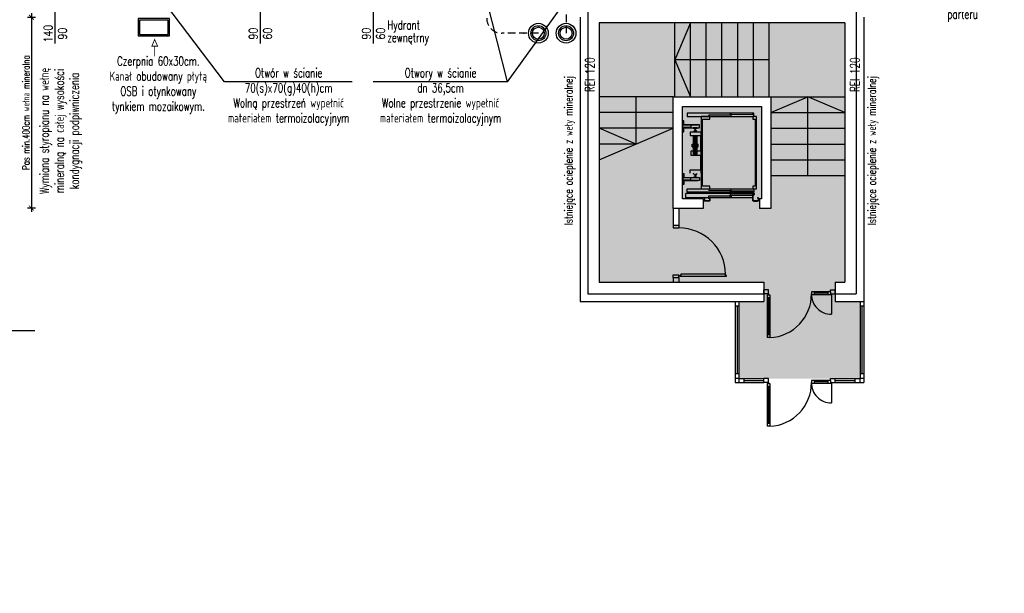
# Model space of a CAD drawing. Header units: millimetres. Extents: x 31969 to 285678, y -69766 to -1123.
# Tile 163 of 176: x 182575 to 184639, y -11883 to -10680. Entities that reach past the tile are written whole.
import ezdxf
from ezdxf.enums import TextEntityAlignment as Align
from ezdxf.lldxf.tags import DXFTag

# ---------------------------------------------------------------- set-up
doc = ezdxf.new("R2010")
doc.units = ezdxf.units.MM
doc.linetypes.add('KRE_16_8', pattern=[24, 16, -8])
for name, color, linetype in [('a- wentylacja Łukasza 2', 118, 'Continuous'), ('a-biblioteka', 251, 'Continuous'), ('a-izolacja 1', 3, 'Continuous'), ('a-opis 1', 3, 'Continuous'), ('a-opis 3', 15, 'Continuous'), ('a-opis stolarki 1', 3, 'Continuous'), ('a-przekrój 1', 3, 'Continuous'), ('a-schody', 3, 'Continuous'), ('a-stolarka drzwiowa', 3, 'Continuous'), ('a-szkło', 4, 'Continuous'), ('a-szraf', 252, 'Continuous'), ('a-wymiary', 11, 'Continuous'), ('a-ściany istniejące murowane', 6, 'Continuous')]:
    doc.layers.add(name, color=color, linetype=linetype)
doc.styles.add('MAREK', font='simplex.shx')
doc.styles.add('RS01507', font='romans.shx', dxfattribs={"width": 0.7, "height": 0.15})
doc.styles.add('WYMIAR', font='romans.shx', dxfattribs={"width": 0.8})
tags = doc.linetypes.add('DASHED', pattern=[0.75, 0.5, -0.25]).pattern_tags.tags
tags[6:7] = [DXFTag(74, 4), DXFTag(75, 0), DXFTag(340, '0'), DXFTag(46, 1.0), DXFTag(50, 0.0), DXFTag(44, 0.0), DXFTag(45, 0.0)]
tags[4:5] = [DXFTag(74, 4), DXFTag(75, 0), DXFTag(340, '0'), DXFTag(46, 1.0), DXFTag(50, 0.0), DXFTag(44, 0.0), DXFTag(45, 0.0)]
doc.dimstyles.new('MAREK', dxfattribs={"dimscale": 0.85, "dimtxt": 17, "dimasz": 12, "dimexe": 10, "dimexo": 0.625, "dimgap": 5, "dimtad": 1, "dimdec": 1, "dimdsep": 46, "dimtxsty": 'MAREK', "dimblk1": 'ARCHTICK', "dimblk2": 'ARCHTICK', "dimsah": 1, "dimcen": 2.5, "dimdle": 10, "dimadec": 0, "dimazin": 0, "dimtfac": 1, "dimtdec": 1, "dimtmove": 1, "dimatfit": 3, "dimldrblk": 'ARCHTICK', "dimfxl": 10, "dimfxlon": 1, "dimtolj": 1, "dimtzin": 0, "dimarcsym": 0})

# ---------------------------------------------------------------- blocks, each defined once
blk = doc.blocks.new('_ARCHTICK')
at = {"color": 0, "linetype": 'ByBlock', "const_width": 0.15}
blk.add_lwpolyline([(-0.5, -0.5), (0.5, 0.5)], dxfattribs=at)
blk = doc.blocks.new('*D839')
at = {"layer": 'a-wymiary', "color": 0, "lineweight": -2, "ltscale": 100}
for p, q in [((182599.8, -10666.6), (182599.8, -11083.6)), ((182591.3, -10675.1), (182608.3, -10675.1)), ((182591.3, -11075.1), (182608.3, -11075.1))]:
    blk.add_line(p, q, dxfattribs=at)
at = {"layer": 'DEFPOINTS', "color": 0, "ltscale": 100}
for p in [(182579.8, -10675.1), (182579.8, -11075.1), (182599.8, -11075.1)]:
    blk.add_point(p, dxfattribs=at)
at = {"layer": 'a-wymiary', "color": 0, "lineweight": -2, "ltscale": 100, "xscale": 10.2, "yscale": 10.2, "zscale": 10.2}
for p, rotation in [((182599.8, -10675.1), 90), ((182599.8, -11075.1), 270)]:
    blk.add_blockref('_ARCHTICK', p, dxfattribs=dict(at, rotation=rotation))
at = {"layer": 'a-wymiary', "color": 0, "ltscale": 100, "insert": (182588.3, -10875.1), "char_height": 14.45, "attachment_point": 5, "rotation": 90, "style": 'MAREK'}
blk.add_mtext('\\A1;{\\W0.75;Pas min.400cm wełna mineralna}', dxfattribs=at)

msp = doc.modelspace()

# ---------------------------------------------------------------- hatches: boundary and pattern name
at = {"layer": 'a-szraf', "ltscale": 30}
h = msp.add_hatch(dxfattribs=at)
h.set_pattern_fill('DOTS', color=256, scale=3)
h.set_pattern_definition([(0, (40748.734, -3342.232), (2.38125, 4.7625), [0, -4.7625])])
h.paths.add_polyline_path([(184336.81, -11271.1), (184082.81, -11271.1), (184082.81, -11433.1), (184336.81, -11433.1)])
h.paths.add_polyline_path([(184284.81, -11231.1), (184134.81, -11231.1), (184134.81, -11271.1), (184284.81, -11271.1)])
h.paths.add_polyline_path([(184304.81, -10842.1), (184149.81, -10842.1), (184149.81, -11231.1), (184284.81, -11231.1), (184304.81, -11231.1)])
h.paths.add_polyline_path([(184125.81, -11056.1), (184007.81, -11056.1), (184007.81, -11076.1), (184125.81, -11076.1)])
h.paths.add_polyline_path([(184129.81, -10862.1), (183964.81, -10862.1), (183964.81, -11056.1), (184129.81, -11056.1)])
h.paths.add_polyline_path([(183944.81, -10842.1), (183789.81, -10842.1), (183789.81, -11076.1), (183944.81, -11076.1)])
h.paths.add_polyline_path([(184304.81, -10687.1), (183789.81, -10687.1), (183789.81, -10842.1), (183944.81, -10842.1), (184304.81, -10842.1)])
h.paths.add_polyline_path([(183956.81, -11076.1), (183956.81, -11111.1), (183944.81, -11111.1), (183944.81, -11076.1), (183789.81, -11076.1), (183789.81, -11231.1), (184149.81, -11231.1), (184149.81, -11076.1)])

# ---------------------------------------------------------------- linework, layer by layer
at = {"layer": 'a- wentylacja Łukasza 2', "linetype": 'KRE_16_8'}
for p, q in [((183720.51, -10357.6), (183720.51, -10708.6)), ((183662.44, -10708.6), (183585.94, -10708.6))]:
    msp.add_line(p, q, dxfattribs=at)
at = {"layer": 'a- wentylacja Łukasza 2', "ltscale": 0.5, "const_width": 1.74}
msp.add_lwpolyline([(182858.18, -10756.82), (182858.18, -10735.88), (182864.34, -10735.88), (182858.18, -10721.79), (182852.21, -10735.88), (182858.18, -10735.88)], dxfattribs=at)
at = {"layer": 'a- wentylacja Łukasza 2'}
for centre, radius in [((183662.44, -10708.6), 20.75), ((183720.51, -10708.6), 20.75), ((183662.44, -10708.6), 15.75), ((183662.44, -10708.6), 12.5), ((183720.51, -10708.6), 15.75), ((183720.51, -10708.6), 12.5)]:
    msp.add_circle(centre, radius, dxfattribs=at)
at = {"layer": 'a- wentylacja Łukasza 2', "linetype": 'KRE_16_8'}
msp.add_arc((183585.64, -10677.11), 31.5, 180, 270.54335, dxfattribs=at)
msp.add_point((183632, -10708.6), dxfattribs=at)
at = {"layer": 'a-biblioteka'}
for p, q in [((184114.31, -10876.1), (183974.31, -10876.1)), ((183974.31, -10876.1), (183974.31, -10883.1)), ((184114.31, -10883.1), (184114.31, -10876.1)), ((183964.81, -10892.27), (183965.31, -10892.27)), ((183965.31, -10915.27), (183965.31, -10892.27)), ((183967.41, -10892.27), (183965.31, -10892.27)), ((183967.41, -10900.67), (183967.41, -10892.27)), ((183974.31, -10883.1), (184114.31, -10883.1)), ((183964.81, -10915.27), (183965.31, -10915.27)), ((183965.31, -10915.27), (183967.41, -10915.27)), ((183967.41, -10915.27), (183967.41, -10906.87)), ((184000.31, -10900.67), (183982.31, -10900.67)), ((183982.31, -10900.67), (183982.31, -10907.27)), ((183982.31, -10906.87), (184000.31, -10906.87)), ((183982.31, -10907.27), (183991.31, -10907.27)), ((183989.51, -10912.05), (183987.31, -10916.05)), ((183990.85, -10912.05), (183989.51, -10912.05)), ((183991.31, -10907.27), (184000.31, -10907.27)), ((183991.75, -10912.05), (183993.11, -10912.05)), ((183993.11, -10912.05), (183995.31, -10916.05)), ((184000.31, -10907.27), (184000.31, -10900.67)), ((183964.81, -11002.92), (183965.31, -11002.92)), ((183965.31, -11002.92), (183965.31, -11025.92)), ((183965.31, -11002.92), (183967.41, -11002.92)), ((183967.41, -11002.92), (183967.41, -11011.32)), ((183967.41, -11017.52), (183967.41, -11025.92)), ((183982.31, -11017.52), (183982.31, -11010.92)), ((183982.31, -11010.92), (183991.31, -11010.92)), ((183982.31, -11011.32), (184000.31, -11011.32)), ((184000.31, -11017.52), (183982.31, -11017.52)), ((183989.51, -11006.15), (183987.31, -11002.15)), ((183990.85, -11006.15), (183989.51, -11006.15)), ((183991.31, -11010.92), (184000.31, -11010.92)), ((183991.75, -11006.15), (183993.11, -11006.15)), ((183993.11, -11006.15), (183995.31, -11002.15)), ((184000.31, -11010.92), (184000.31, -11017.52)), ((183964.81, -11025.92), (183965.31, -11025.92)), ((183967.41, -11025.92), (183965.31, -11025.92)), ((183974.31, -11042.1), (183974.31, -11035.1)), ((183974.31, -11035.1), (184114.31, -11035.1)), ((184114.31, -11035.1), (184114.31, -11042.1)), ((184115.23, -11045.1), (183971.81, -11045.1)), ((183971.81, -11054.1), (183971.81, -11045.1)), ((184111.81, -11054.1), (183971.81, -11054.1)), ((184114.31, -11042.1), (183974.31, -11042.1)), ((184019.97, -11053.46), (184019.97, -11049.89)), ((184066.59, -11053.46), (184019.97, -11053.46)), ((184064.97, -11048.96), (184064.97, -11045.39)), ((184111.59, -11048.96), (184064.97, -11048.96)), ((184066.59, -11049.89), (184066.59, -11053.46)), ((184111.59, -11045.39), (184111.59, -11048.96))]:
    msp.add_line(p, q, dxfattribs=at)
at = {"layer": 'a-biblioteka', "linetype": 'Continuous', "lineweight": 15}
for p, q in [((184065.05, -10877.3), (184065.05, -10876.32)), ((184065.05, -10876.32), (184111.61, -10876.32)), ((184111.81, -10876.1), (184108.91, -10876.1)), ((184108.91, -10876.1), (184108.91, -10876.22)), ((184108.91, -10876.22), (184111.69, -10876.22)), ((184111.61, -10876.32), (184111.61, -10877.48)), ((184111.69, -10876.22), (184111.69, -10878.98)), ((184111.81, -10876.1), (184111.78, -10876.1)), ((184111.81, -10879.1), (184111.81, -10876.1)), ((184111.81, -10876.1), (184111.81, -10879.1)), ((184019.81, -10882.6), (184019.81, -10880.9)), ((184019.81, -10880.9), (184021.01, -10880.9)), ((184066.81, -10882.6), (184019.81, -10882.6)), ((184021.01, -10881.02), (184019.93, -10881.02)), ((184019.93, -10881.02), (184019.93, -10882.48)), ((184019.93, -10882.48), (184066.69, -10882.48)), ((184066.61, -10879.82), (184020.05, -10879.82)), ((184020.05, -10879.82), (184020.05, -10880.8)), ((184020.05, -10880.8), (184021.44, -10880.8)), ((184020.05, -10881.12), (184020.05, -10882.42)), ((184021.44, -10881.12), (184020.05, -10881.12)), ((184020.05, -10882.42), (184066.61, -10882.42)), ((184021.01, -10880.9), (184021.01, -10881.02)), ((184021.44, -10880.8), (184021.44, -10881.12)), ((184063.91, -10879.72), (184063.91, -10879.6)), ((184063.91, -10879.6), (184066.81, -10879.6)), ((184066.69, -10879.72), (184063.91, -10879.72)), ((184066.01, -10877.4), (184064.81, -10877.4)), ((184064.81, -10877.4), (184064.81, -10879.1)), ((184064.81, -10879.1), (184111.81, -10879.1)), ((184064.93, -10878.98), (184064.93, -10877.52)), ((184064.93, -10877.52), (184066.01, -10877.52)), ((184111.69, -10878.98), (184064.93, -10878.98)), ((184066.44, -10877.3), (184065.05, -10877.3)), ((184065.05, -10877.62), (184066.44, -10877.62)), ((184065.05, -10878.92), (184065.05, -10877.62)), ((184111.61, -10878.92), (184065.05, -10878.92)), ((184065.92, -10880.98), (184066.61, -10880.98)), ((184065.92, -10881.46), (184065.92, -10880.98)), ((184066.61, -10881.46), (184065.92, -10881.46)), ((184066.01, -10877.52), (184066.01, -10877.4)), ((184066.44, -10877.62), (184066.44, -10877.3)), ((184066.61, -10880.98), (184066.61, -10879.82)), ((184066.61, -10882.42), (184066.61, -10881.46)), ((184066.69, -10882.48), (184066.69, -10879.72)), ((184066.78, -10879.6), (184066.81, -10879.6)), ((184066.81, -10882.6), (184066.81, -10879.6)), ((184066.81, -10879.6), (184066.81, -10882.6)), ((184110.92, -10877.48), (184110.92, -10877.96)), ((184111.61, -10877.48), (184110.92, -10877.48)), ((184110.92, -10877.96), (184111.61, -10877.96)), ((184111.61, -10877.96), (184111.61, -10878.92)), ((184066.81, -11035.6), (184019.81, -11035.6)), ((184019.81, -11035.6), (184019.81, -11037.3)), ((184019.81, -11037.3), (184021.01, -11037.3)), ((184019.93, -11037.18), (184019.93, -11035.72)), ((184019.93, -11035.72), (184066.69, -11035.72)), ((184021.01, -11037.18), (184019.93, -11037.18)), ((184020.05, -11035.77), (184066.61, -11035.77)), ((184020.05, -11037.08), (184020.05, -11035.77)), ((184021.44, -11037.08), (184020.05, -11037.08)), ((184020.05, -11037.4), (184021.44, -11037.4)), ((184020.05, -11038.38), (184020.05, -11037.4)), ((184066.61, -11038.38), (184020.05, -11038.38)), ((184021.01, -11037.3), (184021.01, -11037.18)), ((184021.44, -11037.4), (184021.44, -11037.08)), ((184066.69, -11038.48), (184063.91, -11038.48)), ((184063.91, -11038.48), (184063.91, -11038.6)), ((184063.91, -11038.6), (184066.81, -11038.6)), ((184064.81, -11040.8), (184064.81, -11039.1)), ((184064.81, -11039.1), (184111.81, -11039.1)), ((184066.01, -11040.8), (184064.81, -11040.8)), ((184111.69, -11039.22), (184064.93, -11039.22)), ((184064.93, -11039.22), (184064.93, -11040.68)), ((184064.93, -11040.68), (184066.01, -11040.68)), ((184065.05, -11039.27), (184065.05, -11040.58)), ((184111.61, -11039.27), (184065.05, -11039.27)), ((184065.05, -11040.58), (184066.44, -11040.58)), ((184065.05, -11040.9), (184065.05, -11041.88)), ((184066.44, -11040.9), (184065.05, -11040.9)), ((184065.92, -11036.73), (184065.92, -11037.22)), ((184066.61, -11036.73), (184065.92, -11036.73)), ((184065.92, -11037.22), (184066.61, -11037.22)), ((184066.01, -11040.68), (184066.01, -11040.8)), ((184066.44, -11040.58), (184066.44, -11040.9)), ((184066.61, -11035.77), (184066.61, -11036.73)), ((184066.61, -11037.22), (184066.61, -11038.38)), ((184066.69, -11035.72), (184066.69, -11038.48)), ((184066.78, -11038.6), (184066.81, -11038.6)), ((184066.81, -11035.6), (184066.81, -11038.6)), ((184066.81, -11038.6), (184066.81, -11035.6)), ((184110.92, -11040.23), (184111.61, -11040.23)), ((184110.92, -11040.72), (184110.92, -11040.23)), ((184111.61, -11040.72), (184110.92, -11040.72)), ((184111.61, -11040.23), (184111.61, -11039.27)), ((184111.61, -11041.88), (184111.61, -11040.72)), ((184111.69, -11041.98), (184111.69, -11039.22)), ((184111.81, -11039.1), (184111.81, -11042.1)), ((184111.81, -11042.1), (184111.81, -11039.1)), ((184021.81, -11054.1), (184009.81, -11054.1)), ((184017.91, -11054.74), (184017.91, -11053.65)), ((184017.96, -11053.56), (184019.7, -11052.55)), ((184018.01, -11053.64), (184019.75, -11052.64)), ((184018.01, -11054.74), (184018.01, -11053.65)), ((184019.81, -11054.75), (184018.02, -11054.75)), ((184019.81, -11054.85), (184018.02, -11054.85)), ((184019.71, -11051.45), (184019.81, -11051.45)), ((184019.71, -11052.54), (184019.71, -11051.45)), ((184019.81, -11053.48), (184019.81, -11049.72)), ((184019.81, -11054.75), (184019.81, -11054.85)), ((184019.93, -11049.6), (184022.31, -11049.6)), ((184019.93, -11049.72), (184022.31, -11049.72)), ((184019.93, -11053.48), (184019.93, -11049.72)), ((184066.69, -11053.48), (184019.93, -11053.48)), ((184066.68, -11053.6), (184019.93, -11053.6)), ((184066.59, -11049.89), (184019.97, -11049.89)), ((184022.31, -11049.6), (184022.31, -11049.72)), ((184062.91, -11050.24), (184062.91, -11049.15)), ((184062.96, -11049.06), (184064.7, -11048.05)), ((184063.01, -11049.14), (184064.75, -11048.14)), ((184063.01, -11050.24), (184063.01, -11049.15)), ((184064.81, -11050.25), (184063.02, -11050.25)), ((184064.81, -11050.35), (184063.02, -11050.35)), ((184064.31, -11049.6), (184066.68, -11049.6)), ((184064.31, -11049.72), (184064.31, -11049.6)), ((184064.31, -11049.72), (184066.68, -11049.72)), ((184064.71, -11046.95), (184064.81, -11046.95)), ((184064.71, -11048.04), (184064.71, -11046.95)), ((184064.81, -11048.98), (184064.81, -11045.22)), ((184064.81, -11050.25), (184064.81, -11050.35)), ((184064.93, -11045.1), (184067.31, -11045.1)), ((184064.93, -11045.22), (184067.31, -11045.22)), ((184064.93, -11048.98), (184064.93, -11045.22)), ((184111.69, -11048.98), (184064.93, -11048.98)), ((184111.68, -11049.1), (184064.93, -11049.1)), ((184111.59, -11045.39), (184064.97, -11045.39)), ((184065.05, -11041.88), (184111.61, -11041.88)), ((184066.69, -11049.72), (184066.69, -11053.48)), ((184066.81, -11051.68), (184066.81, -11049.72)), ((184066.81, -11049.72), (184066.81, -11053.48)), ((184067.31, -11045.1), (184067.31, -11045.22)), ((184108.91, -11041.98), (184111.69, -11041.98)), ((184108.91, -11042.1), (184108.91, -11041.98)), ((184111.81, -11042.1), (184108.91, -11042.1)), ((184109.31, -11045.1), (184111.68, -11045.1)), ((184109.31, -11045.22), (184109.31, -11045.1)), ((184109.31, -11045.22), (184111.68, -11045.22)), ((184111.69, -11045.22), (184111.69, -11048.98)), ((184111.81, -11042.1), (184111.78, -11042.1)), ((184111.81, -11047.18), (184111.81, -11045.22)), ((184111.81, -11045.22), (184111.81, -11048.98))]:
    msp.add_line(p, q, dxfattribs=at)
at = {"layer": 'a-biblioteka', "ltscale": 100}
for p, q in [((183965.31, -10900.67), (183996.78, -10900.67)), ((183982.31, -10901.07), (183965.31, -10901.07)), ((183982.31, -10906.47), (183965.31, -10906.47)), ((183965.31, -10906.87), (183996.78, -10906.87)), ((183980.3, -10916.05), (183980.3, -10922.95)), ((184003.81, -10916.05), (183980.3, -10916.05)), ((184003.81, -11002.15), (184003.81, -10916.05)), ((183980.3, -10922.95), (184003.81, -10922.95)), ((183987.46, -10962.6), (183987.46, -10925.6)), ((183987.46, -10925.6), (183988.16, -10925.6)), ((183987.46, -10927.6), (183989.31, -10927.6)), ((183988.34, -10925.87), (183988.16, -10925.6)), ((183989.17, -10925.87), (183989.36, -10925.6)), ((183989.36, -10925.6), (183989.86, -10925.6)), ((183990.04, -10925.87), (183989.86, -10925.6)), ((183990.31, -10959.6), (183990.31, -10928.6)), ((183990.87, -10925.87), (183991.06, -10925.6)), ((183991.06, -10925.6), (183991.56, -10925.6)), ((183991.74, -10925.87), (183991.56, -10925.6)), ((183992.31, -10959.6), (183992.31, -10928.6)), ((183992.57, -10925.87), (183992.76, -10925.6)), ((183992.76, -10925.6), (183993.26, -10925.6)), ((183993.44, -10925.87), (183993.26, -10925.6)), ((183993.31, -10927.6), (183995.16, -10927.6)), ((183994.27, -10925.87), (183994.46, -10925.6)), ((183994.46, -10925.6), (183995.16, -10925.6)), ((183995.16, -10962.6), (183995.16, -10925.6)), ((184002.3, -10922.95), (184002.3, -10955.65)), ((183982.65, -10955.65), (183983.77, -10955.65)), ((183982.65, -10956.15), (183982.65, -10955.65)), ((183982.65, -10956.76), (183982.65, -10956.16)), ((183982.65, -10963.83), (183982.65, -10956.76)), ((183983.77, -10955.65), (183987.46, -10955.65)), ((183985.01, -10942.26), (183985.01, -10941.6)), ((183985.01, -10941.6), (183985.51, -10941.6)), ((183985.01, -10945.93), (183985.01, -10942.26)), ((183985.01, -10946.6), (183985.01, -10945.93)), ((183985.01, -10946.6), (183985.51, -10946.6)), ((183985.51, -10941.6), (183985.91, -10941.6)), ((183985.51, -10941.6), (183986.46, -10941.6)), ((183985.51, -10946.6), (183985.91, -10946.6)), ((183985.51, -10946.6), (183986.46, -10946.6)), ((183986.46, -10947.9), (183986.46, -10940.3)), ((183986.46, -10940.3), (183989.31, -10940.3)), ((183986.46, -10947.9), (183989.31, -10947.9)), ((183993.31, -10940.3), (183996.16, -10940.3)), ((183993.31, -10947.9), (183995.16, -10947.9)), ((183995.16, -10947.9), (183995.41, -10947.9)), ((183995.16, -10955.65), (184003.81, -10955.65)), ((183995.41, -10947.9), (183996.16, -10947.9)), ((183996.16, -10947.9), (183996.16, -10940.3)), ((183996.16, -10941.6), (183997.11, -10941.6)), ((183996.16, -10946.6), (183997.11, -10946.6)), ((183996.71, -10941.6), (183997.11, -10941.6)), ((183996.71, -10946.6), (183997.11, -10946.6)), ((183997.11, -10941.6), (183997.61, -10941.6)), ((183997.11, -10946.6), (183997.61, -10946.6)), ((183997.61, -10942.26), (183997.61, -10941.6)), ((183997.61, -10946.6), (183997.61, -10942.26)), ((183982.65, -10964.44), (183982.65, -10963.83)), ((183982.65, -10964.95), (183982.65, -10964.45)), ((183983.77, -10964.95), (183982.65, -10964.95)), ((184003.81, -10964.95), (183983.77, -10964.95)), ((183987.46, -10960.6), (183989.31, -10960.6)), ((183987.46, -10962.6), (183988.16, -10962.6)), ((183988.34, -10962.32), (183988.16, -10962.6)), ((183989.17, -10962.32), (183989.36, -10962.6)), ((183989.36, -10962.6), (183989.86, -10962.6)), ((183990.04, -10962.32), (183989.86, -10962.6)), ((183990.87, -10962.32), (183991.06, -10962.6)), ((183991.06, -10962.6), (183991.56, -10962.6)), ((183991.74, -10962.32), (183991.56, -10962.6)), ((183992.57, -10962.32), (183992.76, -10962.6)), ((183992.76, -10962.6), (183993.26, -10962.6)), ((183993.44, -10962.32), (183993.26, -10962.6)), ((183993.31, -10960.6), (183995.16, -10960.6)), ((183994.27, -10962.32), (183994.46, -10962.6)), ((183994.46, -10962.6), (183995.16, -10962.6)), ((184002.3, -10964.95), (184002.3, -10995.25)), ((183980.3, -11002.15), (183980.3, -10995.25)), ((183980.3, -10995.25), (184003.81, -10995.25)), ((183965.31, -11011.32), (183996.78, -11011.32)), ((183982.31, -11011.72), (183965.31, -11011.72)), ((183982.31, -11017.12), (183965.31, -11017.12)), ((183965.31, -11017.52), (183996.78, -11017.52))]:
    msp.add_line(p, q, dxfattribs=at)
at = {"layer": 'a-biblioteka', "linetype": 'Continuous', "lineweight": 30, "flags": 128}
for points in [[(184021.81, -10883.1), (184003.81, -10883.1), (184003.81, -11035.1), (184021.81, -11035.1), (184021.81, -11029.1), (184006.81, -11029.1), (184006.81, -10889.1), (184021.81, -10889.1)], [(184119.81, -10883.1), (184111.81, -10883.1), (184111.81, -10889.1), (184116.81, -10889.1), (184116.81, -11029.1), (184111.81, -11029.1), (184111.81, -11035.1), (184119.81, -11035.1)]]:
    msp.add_lwpolyline(points, close=True, dxfattribs=at)
at = {"layer": 'a-biblioteka', "ltscale": 100}
for points in [[(183987.46, -10907.89), (183990.64, -10908.08, -0.396768), (183990.93, -10908.38), (183990.93, -10911.48), (183990.85, -10911.56), (183990.85, -10914.1), (183991.3, -10914.1), (183991.75, -10914.1), (183991.75, -10911.56), (183991.68, -10911.48), (183991.68, -10908.38, -0.396768), (183991.96, -10908.08), (183995.14, -10907.89, 0.396768), (183995.43, -10907.59), (183995.43, -10907.27), (183987.18, -10907.27), (183987.18, -10907.59, 0.396768)], [(183987.46, -11010.3), (183990.64, -11010.11, 0.396768), (183990.93, -11009.81), (183990.93, -11006.71), (183990.85, -11006.64), (183990.85, -11004.1), (183991.3, -11004.1), (183991.75, -11004.1), (183991.75, -11006.64), (183991.68, -11006.71), (183991.68, -11009.81, 0.396768), (183991.96, -11010.11), (183995.14, -11010.3, -0.396768), (183995.43, -11010.6), (183995.43, -11010.92), (183987.18, -11010.92), (183987.18, -11010.6, -0.396768)]]:
    msp.add_lwpolyline(points, format="xyb", close=True, dxfattribs=at)
at = {"layer": 'a-biblioteka', "flags": 128}
for points in [[(184011.81, -11056.1), (184009.81, -11056.1), (184009.81, -11060.1), (184021.81, -11060.1), (184021.81, -11054.1), (184018.81, -11054.1), (184018.81, -11054.3), (184021.61, -11054.3), (184021.61, -11059.9), (184010.01, -11059.9), (184010.01, -11056.3), (184011.81, -11056.3)], [(184115.23, -11045.1), (184112.57, -11045.1), (184112.57, -11049.8), (184111.81, -11049.8), (184111.81, -11060.1), (184123.81, -11060.1), (184123.81, -11054.1), (184121.81, -11054.1), (184121.81, -11054.3), (184123.61, -11054.3), (184123.61, -11059.9), (184112.01, -11059.9), (184112.01, -11050), (184112.77, -11050), (184112.77, -11045.3), (184115.03, -11045.3), (184115.03, -11046.64), (184115.23, -11046.64)], [(184113.81, -11060.6), (184121.81, -11060.6), (184121.81, -11060.1), (184113.81, -11060.1)], [(184116.06, -11060.9), (184119.56, -11060.9), (184119.56, -11060.6), (184116.06, -11060.6)]]:
    msp.add_lwpolyline(points, close=True, dxfattribs=at)
at = {"layer": 'a-biblioteka', "ltscale": 100}
msp.add_circle((183991.31, -10944.1), 1.6, dxfattribs=at)
for centre, radius, start, end in [((183988.76, -10925.6), 0.5, 213.55731, 326.44269), ((183989.31, -10928.6), 1, 0, 90), ((183990.46, -10925.6), 0.5, 213.55731, 326.44269), ((183992.16, -10925.6), 0.5, 213.55731, 326.44269), ((183993.31, -10928.6), 1, 90, 180), ((183993.86, -10925.6), 0.5, 213.55731, 326.44269), ((183989.31, -10939.3), 1, 270, 0), ((183989.31, -10948.9), 1, 0, 90), ((183993.31, -10939.3), 1, 180, 270), ((183993.31, -10948.9), 1, 90, 180), ((183988.76, -10962.6), 0.5, 33.55731, 146.44269), ((183989.31, -10959.6), 1, 270, 0), ((183990.46, -10962.6), 0.5, 33.55731, 146.44269), ((183992.16, -10962.6), 0.5, 33.55731, 146.44269), ((183993.31, -10959.6), 1, 180, 270), ((183993.86, -10962.6), 0.5, 33.55731, 146.44269)]:
    msp.add_arc(centre, radius, start, end, dxfattribs=at)
at = {"layer": 'a-biblioteka', "linetype": 'Continuous', "lineweight": 15}
for centre, radius, start, end in [((184018.02, -11053.65), 0.11, 120.0351, 180), ((184018.02, -11054.74), 0.11, 180, 270), ((184018.02, -11053.65), 0.01, 120.0351, 180), ((184018.02, -11054.74), 0.01, 180, 270), ((184019.7, -11052.54), 0.01, 300.0351, 0), ((184019.7, -11052.54), 0.11, 300.0351, 0), ((184019.93, -11049.72), 0.121, 90, 180), ((184019.93, -11053.48), 0.121, 180, 270), ((184019.93, -11049.72), 0.001, 90, 180), ((184019.93, -11053.48), 0.001, 180, 270), ((184063.02, -11049.15), 0.11, 120.0351, 180), ((184063.02, -11050.24), 0.11, 180, 270), ((184063.02, -11049.15), 0.01, 120.0351, 180), ((184063.02, -11050.24), 0.01, 180, 270), ((184064.7, -11048.04), 0.01, 300.0351, 0), ((184064.7, -11048.04), 0.11, 300.0351, 0), ((184064.93, -11045.22), 0.121, 90, 180), ((184064.93, -11048.98), 0.121, 180, 270), ((184064.93, -11045.22), 0.001, 90, 180), ((184064.93, -11048.98), 0.001, 180, 270), ((184066.68, -11049.72), 0.121, 0, 90), ((184066.68, -11049.72), 0.001, 0, 90), ((184066.68, -11053.48), 0.121, 270, 0), ((184111.68, -11045.22), 0.121, 0, 90), ((184111.68, -11045.22), 0.001, 0, 90), ((184111.68, -11048.98), 0.121, 270, 0)]:
    msp.add_arc(centre, radius, start, end, dxfattribs=at)
at = {"layer": 'a-izolacja 1'}
for p, q in [((183765.81, -10660.1), (183765.81, -11255.1)), ((184328.81, -10660.1), (184328.81, -11255.1)), ((183765.81, -11255.1), (184134.81, -11255.1)), ((184284.81, -11255.1), (184328.81, -11255.1))]:
    msp.add_line(p, q, dxfattribs=at)
at = {"layer": 'a-opis 1', "ltscale": 40}
for p, q in [((183004.48, -10810.53), (182881.49, -10648.34)), ((183597.93, -10810.53), (183554.19, -10640.17)), ((183597.93, -10810.53), (183720.51, -10640.1)), ((183272.34, -10810.53), (183004.48, -10810.53)), ((183597.93, -10810.53), (183316.4, -10810.53))]:
    msp.add_line(p, q, dxfattribs=at)
at = {"layer": 'a-opis stolarki 1'}
for p, q in [((182649.81, -10730.53), (182649.81, -10593.4)), ((182649.81, -10730.53), (182649.81, -10593.4)), ((183079.81, -10730.53), (183079.81, -10593.4)), ((183316.81, -10730.53), (183316.81, -10593.4))]:
    msp.add_line(p, q, dxfattribs=at)
at = {"layer": 'a-przekrój 1'}
for points in [[(182889.3, -10677.97), (182823.3, -10677.97), (182823.3, -10713.97), (182889.3, -10713.97)], [(182823.3, -10713.97), (182889.3, -10713.97), (182889.3, -10677.97), (182823.3, -10677.97)], [(182823.3, -10713.97), (182889.3, -10713.97), (182889.3, -10677.97), (182823.3, -10677.97)], [(182886.3, -10680.97), (182826.3, -10680.97), (182826.3, -10710.97), (182886.3, -10710.97)], [(182826.3, -10710.97), (182886.3, -10710.97), (182886.3, -10680.97), (182826.3, -10680.97)], [(182826.3, -10710.97), (182886.3, -10710.97), (182886.3, -10680.97), (182826.3, -10680.97)]]:
    msp.add_lwpolyline(points, close=True, dxfattribs=at)
at = {"layer": 'a-schody', "ltscale": 300}
for p, q in [((183981.31, -10687.1), (183948.31, -10764.6)), ((183948.31, -10842.1), (183948.31, -10687.1)), ((183981.31, -10842.1), (183981.31, -10687.1)), ((184014.31, -10842.1), (184014.31, -10687.1)), ((184047.31, -10842.1), (184047.31, -10687.1)), ((184080.31, -10842.1), (184080.31, -10687.1)), ((184113.31, -10842.1), (184113.31, -10687.1)), ((184146.31, -10842.1), (184146.31, -10687.1)), ((184146.31, -10764.6), (183948.31, -10764.6)), ((183948.31, -10764.6), (183981.31, -10842.1)), ((183944.81, -10842.1), (183789.81, -10842.1)), ((183867.31, -10941.1), (183867.31, -10842.1)), ((184149.81, -10875.1), (184227.31, -10842.1)), ((184149.81, -10842.1), (184304.81, -10842.1)), ((184227.31, -11007.1), (184227.31, -10842.1)), ((184304.81, -10875.1), (184227.31, -10842.1)), ((183944.81, -10875.1), (183789.81, -10875.1)), ((184149.81, -10875.1), (184304.81, -10875.1)), ((183944.81, -10908.1), (183789.81, -10908.1)), ((183789.81, -10974.1), (183944.81, -10908.1)), ((183867.31, -10941.1), (183789.81, -10908.1)), ((184149.81, -10908.1), (184304.81, -10908.1)), ((183867.31, -10941.1), (183789.81, -10941.1)), ((184149.81, -10941.1), (184304.81, -10941.1)), ((184149.81, -10974.1), (184304.81, -10974.1)), ((184149.81, -11007.1), (184304.81, -11007.1))]:
    msp.add_line(p, q, dxfattribs=at)
at = {"layer": 'a-stolarka drzwiowa', "lineweight": 25}
for p, q in [((183944.81, -11111.1), (183944.81, -11117.1)), ((183944.81, -11117.1), (183956.81, -11117.1)), ((183956.81, -11111.1), (183956.81, -11117.1)), ((183944.81, -11215.1), (183956.81, -11215.1)), ((183944.81, -11221.1), (183944.81, -11215.1)), ((183956.81, -11221.1), (183956.81, -11215.1)), ((183956.81, -11221.1), (183956.81, -11215.1))]:
    msp.add_line(p, q, dxfattribs=at)
at = {"layer": 'a-stolarka drzwiowa'}
for p, q in [((184144.81, -11247.1), (184134.81, -11247.1)), ((184134.81, -11255.1), (184134.81, -11247.1)), ((184144.81, -11255.1), (184144.81, -11247.1)), ((184274.81, -11247.1), (184284.81, -11247.1)), ((184274.81, -11251.1), (184274.81, -11247.1)), ((184284.81, -11255.1), (184284.81, -11247.1)), ((184144.81, -11255.1), (184134.81, -11255.1)), ((184141.81, -11257.1), (184147.81, -11257.1)), ((184141.81, -11257.1), (184141.81, -11347.01)), ((184141.81, -11263.1), (184147.81, -11263.1)), ((184147.81, -11257.1), (184147.81, -11347.01)), ((184275.81, -11251.1), (184234.81, -11251.1)), ((184234.81, -11251.1), (184234.81, -11257.1)), ((184275.81, -11257.1), (184234.81, -11257.1)), ((184240.81, -11251.1), (184240.81, -11257.1)), ((184269.81, -11257.1), (184269.81, -11251.1)), ((184275.81, -11257.1), (184275.81, -11251.1)), ((184275.81, -11255.1), (184284.81, -11255.1)), ((184147.81, -11341.01), (184141.81, -11341.01)), ((184147.81, -11347.01), (184141.81, -11347.01)), ((184082.81, -11433.1), (184134.81, -11433.1)), ((184144.81, -11433.1), (184134.81, -11433.1)), ((184134.81, -11441.1), (184134.81, -11433.1)), ((184144.81, -11441.1), (184144.81, -11433.1)), ((184274.81, -11433.1), (184284.81, -11433.1)), ((184274.81, -11437.1), (184274.81, -11433.1)), ((184284.81, -11433.1), (184336.81, -11433.1)), ((184284.81, -11441.1), (184284.81, -11433.1)), ((184074.81, -11441.1), (184134.81, -11441.1)), ((184144.81, -11441.1), (184134.81, -11441.1)), ((184141.81, -11443.1), (184147.81, -11443.1)), ((184141.81, -11443.1), (184141.81, -11533.01)), ((184141.81, -11449.1), (184147.81, -11449.1)), ((184147.81, -11443.1), (184147.81, -11533.01)), ((184275.81, -11437.1), (184234.81, -11437.1)), ((184234.81, -11437.1), (184234.81, -11443.1)), ((184275.81, -11443.1), (184234.81, -11443.1)), ((184240.81, -11437.1), (184240.81, -11443.1)), ((184269.81, -11443.1), (184269.81, -11437.1)), ((184275.81, -11443.1), (184275.81, -11437.1)), ((184275.81, -11441.1), (184284.81, -11441.1)), ((184284.81, -11441.1), (184344.81, -11441.1)), ((184147.81, -11527.01), (184141.81, -11527.01)), ((184147.81, -11533.01), (184141.81, -11533.01))]:
    msp.add_line(p, q, dxfattribs=at)
at = {"layer": 'a-stolarka drzwiowa', "linetype": 'DASHED', "lineweight": 25, "ltscale": 20}
for p, q in [((184276.82, -11256.1), (184276.82, -11298.12)), ((184276.82, -11442.1), (184276.82, -11484.12))]:
    msp.add_line(p, q, dxfattribs=at)
at = {"layer": 'a-stolarka drzwiowa', "ltscale": 300}
for p, q in [((184074.81, -11271.1), (184074.81, -11441.1)), ((184082.81, -11281.1), (184074.81, -11281.1)), ((184082.81, -11271.1), (184082.81, -11433.1)), ((184336.81, -11271.1), (184336.81, -11433.1)), ((184344.81, -11281.1), (184336.81, -11281.1)), ((184344.81, -11271.1), (184344.81, -11441.1)), ((184082.81, -11423.1), (184074.81, -11423.1)), ((184082.81, -11433.1), (184074.81, -11433.1)), ((184082.81, -11433.1), (184082.81, -11441.1)), ((184092.81, -11433.1), (184092.81, -11441.1)), ((184326.81, -11441.1), (184326.81, -11433.1)), ((184344.81, -11423.1), (184336.81, -11423.1)), ((184344.81, -11433.1), (184336.81, -11433.1)), ((184336.81, -11441.1), (184336.81, -11433.1))]:
    msp.add_line(p, q, dxfattribs=at)
at = {"layer": 'a-stolarka drzwiowa'}
msp.add_lwpolyline([(184054.8, -11214.04), (183961.01, -11214.04), (183961.01, -11216.5), (183959.35, -11216.5), (183959.35, -11218.17), (184056.47, -11218.17), (184056.47, -11216.5), (184054.8, -11216.5), (184054.8, -11214.04)], close=True, dxfattribs=at)
for centre, radius in [((183958.2, -11217.33), 0.798), ((184143.81, -11256.1), 1), ((184276.82, -11256.1), 1), ((184143.81, -11442.1), 1), ((184276.82, -11442.1), 1)]:
    msp.add_circle(centre, radius, dxfattribs=at)
for centre, radius, start, end in [((183956.81, -11215.1), 98, 0.61632, 90), ((184143.81, -11256.1), 91, 272.51931, 0.52078), ((184143.81, -11442.1), 91, 272.51931, 0.52078)]:
    msp.add_arc(centre, radius, start, end, dxfattribs=at)
at = {"layer": 'a-stolarka drzwiowa', "linetype": 'DASHED', "lineweight": 25, "ltscale": 20}
for centre in [(184276.82, -11256.1), (184276.82, -11442.1)]:
    msp.add_arc(centre, 42.03, 178.63657, 270, dxfattribs=at)
at = {"layer": 'a-szkło', "ltscale": 40}
for p, q in [((184144.81, -11263.1), (184144.81, -11341.01)), ((184269.81, -11254.1), (184240.81, -11254.1)), ((184144.81, -11449.1), (184144.81, -11527.01)), ((184269.81, -11440.1), (184240.81, -11440.1))]:
    msp.add_line(p, q, dxfattribs=at)
at = {"layer": 'a-szkło', "ltscale": 2}
for p, q in [((184078.81, -11281.1), (184078.81, -11423.1)), ((184340.81, -11423.1), (184340.81, -11281.1)), ((184092.81, -11437.1), (184134.81, -11437.1)), ((184284.81, -11437.1), (184326.81, -11437.1))]:
    msp.add_line(p, q, dxfattribs=at)
at = {"layer": 'a-ściany istniejące murowane'}
for p, q in [((183749.81, -10675.1), (183749.81, -11271.1)), ((183749.81, -10675.1), (183749.81, -11271.1)), ((184304.81, -10687.1), (183789.81, -10687.1)), ((183789.81, -10687.1), (183789.81, -11231.1)), ((184304.81, -10687.1), (184304.81, -11231.1)), ((184344.81, -10675.1), (184344.81, -11271.1)), ((184344.81, -10675.1), (184344.81, -11271.1)), ((184007.81, -11056.1), (184007.81, -11076.1)), ((184125.81, -11056.1), (184125.81, -11076.1)), ((183944.81, -11076.1), (183944.81, -11111.1)), ((183956.81, -11076.1), (183956.81, -11111.1)), ((183944.81, -11111.1), (183956.81, -11111.1)), ((183944.81, -11221.1), (183956.81, -11221.1)), ((183944.81, -11221.1), (183944.81, -11231.1)), ((183956.81, -11221.1), (183956.81, -11231.1)), ((183789.81, -11231.1), (184134.81, -11231.1)), ((184134.81, -11231.1), (184134.81, -11271.1)), ((184284.81, -11231.1), (184304.81, -11231.1)), ((184284.81, -11231.1), (184284.81, -11271.1)), ((183749.81, -11271.1), (184134.81, -11271.1)), ((184284.81, -11271.1), (184344.81, -11271.1)), ((182606.81, -11332.6), (181536.81, -11332.6))]:
    msp.add_line(p, q, dxfattribs=at)
for points in [[(183944.81, -10842.1), (184149.81, -10842.1), (184149.81, -11076.1), (184125.81, -11076.1)], [(184007.81, -11076.1), (183944.81, -11076.1), (183944.81, -10842.1), (183964.81, -10842.1)], [(183964.81, -10862.1), (184129.81, -10862.1), (184129.81, -11056.1), (184125.81, -11056.1)], [(184007.81, -11056.1), (183964.81, -11056.1), (183964.81, -10862.1), (183964.81, -10862.1)]]:
    msp.add_lwpolyline(points, dxfattribs=at)

# ---------------------------------------------------------------- texts
at = {"layer": 'a-opis 1', "ltscale": 40, "style": 'RS01507', "width": 0.7}
for s, p in [('Hydrant', (183346.09, -10691.43)), ('zewnętrny', (183345.82, -10717.64))]:
    msp.add_text(s, height=18.913, dxfattribs=at).set_placement(p, align=Align.MIDDLE_LEFT)
for p in [(183725.77, -11111.35), (184361.49, -11111.35)]:
    msp.add_text('Istniejące ocieplenie z weły mineralnej', height=17.1027, rotation=90, dxfattribs=at).set_placement(p, align=Align.MIDDLE_LEFT)
at = {"layer": 'a-opis 1', "ltscale": 40, "style": 'RS01507'}
for s, insert, char_height, width, attachment_point in [('\\pxqc;Przebudowa schodów zewnętrznych kondygnacji parteru ', (184647.62, -10684.41), 18.9125, 191.6548, 9), ('\\pxqc;Czerpnia 60x30cm. Kanał obudowany płytą OSB i otynkowany tynkiem mozaikowym.', (182985.94, -10877.45), 18.9125, 239.9917, 9), ('\\pxqc,t5;Otwór w ścianie \\P70(s)x70(g)40(h)cm\\PWolną przestrzeń wypełnić materiałem termoizolacyjnym', (183282.87, -10902.07), 18.9125, 287.564, 9), ('\\pxqc,t5;Otwory w ścianie \\Pdn 36,5cm\\PWolne przestrzenie wypełnić materiałem termoizolacyjnym', (183601.23, -10902.07), 18.9125, 287.564, 9), ('1. RYSUNEK NALEŻY ROZPATRYWAĆ ŁĄCZNIE Z ZAPISAMI OPISU TECHNICZNEGO.\\P2. WYSTĘPUJĄCE W TEKŚCIE NAZWY I ZNAKI TOWAROWE UŻYTO JEDYNIE W CELU OKREŚLENIA ZAKŁADANYCH TZW. STANDARDÓW TECHNICZNYCH I MATERIAŁOWYCH I/LUB WYGLĄDU ESTETYCZNEGO MATERIAŁÓW WYKOŃCZENIOWYCH.\\P3. WSZYSTKIE ZAPROPONOWANE PRZEZ WYKONAWCĘ: MATERIAŁY, URZĄDZENIA, ELEMENTY I TECHNOLOGIE, POWINNY SPEŁNIAĆ WSZYSTKIE ZAŁOŻONE W PROJEKCIE PARAMETRY TECHNICZNE, ESTETYCZNE I FORMALNO-PRAWNE, A TAKŻE PRZED SKIEROWANIEM DO REALIZACJI POWINNY UZYSKAĆ AKCEPTACJĘ PROJEKTANTA, INSPEKTORA NADZORU I INWESTORA\\P4. W PRZYPADKU ZAISTNIENIA KONIECZNOŚCI ZMIAN PROJEKTU,  DOTYCZĄCYCH PROPONOWANYCH PRZEZ WYKONAWCĘ I ODPOWIEDNIO UZGODNIONYCH ROZWIĄZAŃ ZAMIENNYCH, KOSZTY  OPRACOWANIA PEŁNEJ KONIECZNEJ DOKUMENTACJI ZAMIENNEJ PONOSI WYKONAWCA.\\P5. WSZYSTKIE URZĄDZENIA, MATERIAŁY, ELEMENTY I TECHNOLOGIE, POWINNY POSIADAĆ PRZEWIDZIANE PRAWEM I ODPOWIEDNIMI PRZEPISAMI DOPUSZCZENIA, ATESTY I CERTYFIKATY.', (180944.13, -11372.23), 17.10272, 1688.6407, 1), ('1. PROJEKT NALEŻY ZREALIZOWAĆ, ZGODNIE ZE SZTUKĄ BUDOWLANĄ, W PRZYPADKU  ROZBIEŻNOŚCI WYMIAROWYCH I TECHNOLOGICZNYCH SKONSULTOWAĆ SIĘ Z PROJEKTANTEM. \\P2. WSZYSTKIE ZMIANY KONSULTOWAĆ Z PROJEKTANTEM.\\P3. WYMIARY PODANE W CM.\\P4. PRZED PRZYSTĄPIENIEM DO ROBÓT SPRAWDZIĆ WYMIARY W NATURZE.\\P5. PRACE NALEŻY PROWADZIĆ SZCZEGÓŁOWO WG WYTYCZNYCH PROJEKTU, ZGODNIE ZE SZTUKĄ BUDOWLANĄ I Z ZACHOWANIEM PRZEPISÓW O BEZPIECZEŃSTWIE I OCHRONIE ZDROWIA.\\P{\\C14;   }', (180946.47, -11694.98), 17.10272, 1825.5351, 1)]:
    msp.add_mtext(s, dxfattribs=dict(at, insert=insert, char_height=char_height, width=width, attachment_point=attachment_point))
at = {"layer": 'a-opis 1', "ltscale": 40, "insert": (182705.54, -10719.57), "char_height": 18.9125, "width": 388.2025, "attachment_point": 9, "rotation": 90, "style": 'RS01507'}
msp.add_mtext('\\pxqc,t5;Wymiana styropianu na wełnę mineralną na całej wysokości kondygnacji podpiwniczenia', dxfattribs=at)
at = {"layer": 'a-opis 3', "ltscale": 40, "char_height": 19.613, "width": 649.6209, "attachment_point": 7, "rotation": 90, "style": 'RS01507'}
for insert in [(183780.3, -11120.48), (184335.68, -11120.48)]:
    msp.add_mtext('\\pxqc;REI 120', dxfattribs=dict(at, insert=insert))
at = {"layer": 'a-opis stolarki 1', "char_height": 18, "width": 35.8438, "attachment_point": 7, "rotation": 90, "style": 'WYMIAR'}
for s, insert in [('\\pxqc;\\P140\\P90', (182673.79, -10727.41)), ('\\pxqc;\\P90\\P60', (183103.79, -10727.41)), ('\\pxqc;\\P90\\P60', (183340.79, -10727.41))]:
    msp.add_mtext(s, dxfattribs=dict(at, insert=insert))

# ---------------------------------------------------------------- dimensions: what is measured, and where the dimension line sits
at = {"layer": 'a-wymiary', "ltscale": 100}
dim = msp.add_aligned_dim(p1=(182579.81, -10675.1), p2=(182579.81, -11075.1), distance=19.94, text='{\\W0.75;Pas min.400cm wełna mineralna}', dimstyle='MAREK', dxfattribs=at)
dim.commit()
dim.dimension.update_dxf_attribs({"geometry": '*D839', "text_midpoint": (182588.28, -10875.1)})

doc.saveas('drawing.dxf')
